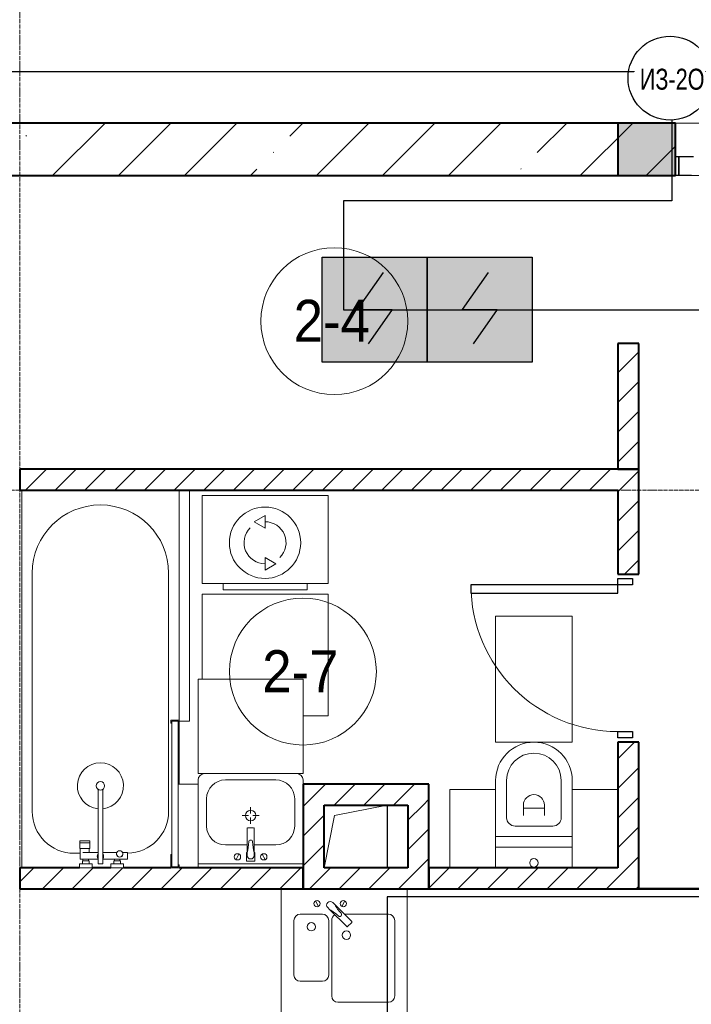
# Model space of a CAD drawing. Header units: millimetres. Extents: x -816133 to 919604, y 87941 to 147341.
# Tile 201 of 256: x 143186 to 146385, y 125283 to 129975. Entities that reach past the tile are written whole.
import ezdxf

# ---------------------------------------------------------------- set-up
doc = ezdxf.new("R2010")
doc.units = ezdxf.units.MM
doc.set_wipeout_variables(frame=1)
doc.linetypes.add('ADSK_Линия сетки', pattern=[25, 20, -2.5, 0, -2.5])
doc.linetypes.add('Линия сетки', pattern=[25, 20, -2.5, 0, -2.5])
for name, color, linetype, lineweight in [('A-000-M_MASS', 7, 'Continuous', 18), ('A-010-A_ROOM', 7, 'Continuous', 20), ('A-200-M_WALL', 7, 'Continuous', 18), ('A-200-M_WALL_EXT', 7, 'Continuous', 18), ('A-200-M_WALL_INT', 7, 'Continuous', 18), ('A-200-M_WALL_PAT', 7, 'Continuous', 40), ('A-325-M_DOOR', 7, 'Continuous', 18), ('A-325-M_DOOR__FRAME', 7, 'Continuous', 30), ('A-325-M_DOOR_OPENING', 7, 'Continuous', 18), ('A-700-M_FFE', 7, 'Continuous', 18), ('E-610-M_EPS', 7, 'Continuous', 18), ('M-520-M_DRAINAGE_FW', 7, 'Continuous', 18), ('Z-030-M_GRID', 7, 'Continuous', 9), ('СОУЭ', 1, 'Continuous', 30), ('СС-011-ПОЖ-СИГНАЛИЗАЦИЯ', 1, 'Continuous', 30), ('УГО АПС и АПЗ$0$_АПС_Оборудование', 1, 'Continuous', 30), ('УГО АПС и АПЗ$0$СС-011-ПОЖ-СИГНАЛИЗАЦИЯ', 1, 'Continuous', 30)]:
    doc.layers.add(name, color=color, linetype=linetype, lineweight=lineweight)
doc.layers.add('EI_HATCH_GALV', color=7, linetype='Continuous')
doc.styles.add('Arial Narrow', font='ARIALN.TTF', dxfattribs={"width": 0.9, "height": 600})
doc.styles.add('Arial_2', font='arial.ttf', dxfattribs={"width": 0.9, "height": 400})

# ---------------------------------------------------------------- blocks, each defined once
blk = doc.blocks.new('13эт')
at = {"layer": 'A-200-M_WALL_PAT', "lineweight": 18}
h = blk.add_hatch(color=9, dxfattribs=at)
h.paths.add_polyline_path([(422970.4, 129232.9), (422970.4, 129482.9), (422720.4, 129482.9), (422720.4, 129232.9)])
h.paths.add_polyline_path([(421620.4, 129232.9), (421620.4, 129482.9), (421345.4, 129482.9), (421345.4, 129232.9)])
at = {"layer": 'A-000-M_MASS', "color": 9}
for p, q in [((419995.4, 126182.9), (420245.4, 126232.9)), ((419945.7, 125934.4), (419995.4, 126182.9))]:
    blk.add_line(p, q, dxfattribs=at)
at = {"layer": 'A-000-M_MASS', "color": 9, "lineweight": 30}
blk.add_line((420245.4, 126232.9), (420245.4, 125932.9), dxfattribs=at)
at = {"layer": 'A-010-A_ROOM', "color": 9}
for centre in [(419994.5, 128538.8), (419844.7, 126868.9)]:
    blk.add_circle(centre, 350, dxfattribs=at)
at = {"layer": 'A-200-M_WALL', "color": 9, "lineweight": 40}
for p, q in [((421620.4, 129482.9), (421345.4, 129482.9)), ((421345.4, 129482.9), (421345.4, 129232.9)), ((421620.4, 129322.9), (421620.4, 129482.9)), ((421345.4, 129232.9), (421620.4, 129232.9)), ((421445.4, 125833.7), (421445.4, 125832.9)), ((421445.4, 125832.9), (421445.4, 125833.7))]:
    blk.add_line(p, q, dxfattribs=at)
at = {"layer": 'A-200-M_WALL_EXT', "color": 9, "lineweight": 40}
for p, q in [((421620.2, 129482.9), (416345.4, 129482.9)), ((421620.2, 129232.9), (421620.2, 129482.9)), ((416345.4, 129232.9), (421620.2, 129232.9))]:
    blk.add_line(p, q, dxfattribs=at)
at = {"layer": 'A-200-M_WALL_INT', "color": 9, "lineweight": 40}
for p, q in [((421445.4, 128432.9), (421345.4, 128432.9)), ((421345.4, 128432.9), (421345.4, 127832.9)), ((421445.4, 127832.9), (421445.4, 128432.9)), ((421345.4, 127832.9), (418495.4, 127832.9)), ((418495.4, 127832.9), (418495.4, 127732.9)), ((421445.4, 127832.9), (421345.4, 127832.9)), ((421345.4, 127832.9), (421445.4, 127832.9)), ((421445.4, 127332.9), (421445.4, 127832.9)), ((418495.4, 127732.9), (421345.4, 127732.9)), ((421345.4, 127732.9), (421345.4, 127332.9)), ((421345.4, 127332.9), (421445.4, 127332.9)), ((421445.4, 126532.9), (421345.4, 126532.9)), ((421345.4, 126532.9), (421345.4, 125932.9)), ((421445.4, 125932.9), (421445.4, 126532.9)), ((419945.4, 126332.9), (419845.4, 126332.9)), ((419845.4, 126332.9), (419845.4, 125932.9)), ((420445.4, 126332.9), (419945.4, 126332.9)), ((420445.4, 126232.9), (420445.4, 126332.9)), ((419945.4, 125932.9), (419945.4, 126232.9)), ((419945.4, 126232.9), (420345.4, 126232.9)), ((420345.4, 126232.9), (420345.4, 125932.9)), ((420445.4, 125932.9), (420445.4, 126232.9)), ((418780.1, 125932.9), (418495.4, 125932.9)), ((418495.4, 125932.9), (418495.4, 125832.9)), ((418929.9, 125932.9), (418839.9, 125932.9)), ((419214.9, 125932.9), (418989.6, 125932.9)), ((419845.4, 125932.9), (419254.9, 125932.9)), ((419845.4, 125832.9), (419845.4, 125932.9)), ((419845.4, 125932.9), (419845.4, 125832.9)), ((420345.4, 125932.9), (419945.4, 125932.9)), ((420445.4, 125832.9), (420445.4, 125932.9)), ((421345.4, 125932.9), (420445.4, 125932.9)), ((420445.4, 125932.9), (420445.4, 125832.9)), ((421445.4, 125833.7), (421445.4, 125932.9)), ((418495.4, 125832.9), (419845.4, 125832.9)), ((419845.4, 125832.9), (420445.4, 125832.9)), ((420445.4, 125832.9), (421445.4, 125832.9)), ((421895, 125833.7), (421445.4, 125833.7)), ((421445.4, 125832.9), (421895, 125832.9))]:
    blk.add_line(p, q, dxfattribs=at)
at = {"layer": 'A-200-M_WALL_PAT', "color": 9, "linetype": 'Continuous', "lineweight": 9}
for p, q in [((418651.9, 129232.9), (418901.9, 129482.9)), ((418966.2, 129232.9), (419216.2, 129482.9)), ((419280.5, 129232.9), (419530.5, 129482.9)), ((419782.3, 129420.4), (419844.8, 129482.9)), ((419909.2, 129232.9), (420159.2, 129482.9)), ((420223.5, 129232.9), (420473.5, 129482.9)), ((420537.8, 129232.9), (420787.8, 129482.9)), ((420961, 129341.8), (421102.1, 129482.9)), ((421166.4, 129232.9), (421416.4, 129482.9)), ((418525.1, 129420.4), (418527.5, 129422.8)), ((421480.7, 129232.9), (421620.2, 129372.4)), ((419703.7, 129341.8), (419706.1, 129344.2)), ((419594.8, 129232.9), (419625.2, 129263.3)), ((420882.4, 129263.3), (420884.8, 129265.6)), ((421345.4, 128291.9), (421445.4, 128391.9)), ((421345.4, 128150.5), (421445.4, 128250.5)), ((421345.4, 128009.1), (421445.4, 128109.1)), ((421345.4, 127867.6), (421445.4, 127967.6)), ((418523.7, 127732.9), (418623.7, 127832.9)), ((418665.1, 127732.9), (418765.1, 127832.9)), ((418806.5, 127732.9), (418906.5, 127832.9)), ((418948, 127732.9), (419048, 127832.9)), ((419089.4, 127732.9), (419189.4, 127832.9)), ((419230.8, 127732.9), (419330.8, 127832.9)), ((419372.2, 127732.9), (419472.2, 127832.9)), ((419513.7, 127732.9), (419613.7, 127832.9)), ((419655.1, 127732.9), (419755.1, 127832.9)), ((419796.5, 127732.9), (419896.5, 127832.9)), ((419937.9, 127732.9), (420037.9, 127832.9)), ((420079.3, 127732.9), (420179.3, 127832.9)), ((420220.8, 127732.9), (420320.8, 127832.9)), ((420362.2, 127732.9), (420462.2, 127832.9)), ((420503.6, 127732.9), (420603.6, 127832.9)), ((420645, 127732.9), (420745, 127832.9)), ((420786.4, 127732.9), (420886.4, 127832.9)), ((420927.9, 127732.9), (421027.9, 127832.9)), ((421069.3, 127732.9), (421169.3, 127832.9)), ((421210.7, 127732.9), (421310.7, 127832.9)), ((421345.4, 127726.2), (421445.4, 127826.2)), ((421345.4, 127584.8), (421445.4, 127684.8)), ((421345.4, 127443.4), (421445.4, 127543.4)), ((421376.4, 127332.9), (421445.4, 127401.9)), ((421345.4, 126453.4), (421424.9, 126532.9)), ((421345.4, 126312), (421445.4, 126412)), ((419845.4, 126226.2), (419945.4, 126326.2)), ((419945.4, 126326.2), (419952.1, 126332.9)), ((419993.6, 126232.9), (420093.6, 126332.9)), ((420135, 126232.9), (420235, 126332.9)), ((420276.4, 126232.9), (420376.4, 126332.9)), ((421345.4, 126170.6), (421445.4, 126270.6)), ((420345.4, 126160.5), (420417.8, 126232.9)), ((420417.8, 126232.9), (420445.4, 126260.5)), ((419845.4, 126084.8), (419945.4, 126184.8)), ((421345.4, 126029.2), (421445.4, 126129.2)), ((420345.4, 126019.1), (420445.4, 126119.1)), ((419845.4, 125943.4), (419945.4, 126043.4)), ((421390.6, 125932.9), (421445.4, 125987.7)), ((420400.7, 125932.9), (420445.4, 125977.7)), ((418495.4, 125866.2), (418562.2, 125932.9)), ((418603.6, 125832.9), (418703.6, 125932.9)), ((418745, 125832.9), (418845, 125932.9)), ((418886.4, 125832.9), (418986.4, 125932.9)), ((419027.9, 125832.9), (419127.9, 125932.9)), ((419169.3, 125832.9), (419269.3, 125932.9)), ((419310.7, 125832.9), (419410.7, 125932.9)), ((419452.1, 125832.9), (419552.1, 125932.9)), ((419593.6, 125832.9), (419693.6, 125932.9)), ((419735, 125832.9), (419835, 125932.9)), ((419876.4, 125832.9), (419976.4, 125932.9)), ((420017.8, 125832.9), (420117.8, 125932.9)), ((420159.2, 125832.9), (420259.2, 125932.9)), ((420300.7, 125832.9), (420400.7, 125932.9)), ((420445.4, 125836.3), (420542.1, 125932.9)), ((420583.5, 125832.9), (420683.5, 125932.9)), ((420724.9, 125832.9), (420824.9, 125932.9)), ((420866.3, 125832.9), (420966.3, 125932.9)), ((421007.8, 125832.9), (421107.8, 125932.9)), ((421149.2, 125832.9), (421249.2, 125932.9)), ((421290.6, 125832.9), (421390.6, 125932.9)), ((421432, 125832.9), (421445.4, 125846.3)), ((420442.1, 125832.9), (420445.4, 125836.3))]:
    blk.add_line(p, q, dxfattribs=at)
at = {"layer": 'A-325-M_DOOR', "color": 9, "lineweight": 30}
for p, q in [((421620.4, 129322.9), (421635.4, 129322.9)), ((421620.4, 129232.9), (421620.4, 129322.9)), ((421635.4, 129322.9), (421635.4, 129232.9)), ((421635.4, 129232.9), (421620.4, 129232.9)), ((421345.4, 127282.9), (421345.4, 127312.9)), ((421345.4, 127312.9), (421415.4, 127312.9)), ((421415.4, 127312.9), (421415.4, 127282.9)), ((421345.4, 127282.9), (420645.4, 127282.9)), ((421345.4, 127282.9), (420645.4, 127282.9)), ((420645.4, 127282.9), (420645.4, 127242.9)), ((421345.4, 127242.9), (421345.4, 127282.9)), ((421415.4, 127282.9), (421345.4, 127282.9)), ((420645.4, 127242.9), (421345.4, 127242.9)), ((421345.4, 126582.9), (421415.4, 126582.9)), ((421345.4, 126552.9), (421345.4, 126582.9)), ((421415.4, 126552.9), (421345.4, 126552.9)), ((421415.4, 126582.9), (421415.4, 126552.9))]:
    blk.add_line(p, q, dxfattribs=at)
at = {"layer": 'A-325-M_DOOR', "color": 9, "lineweight": 9}
blk.add_arc((421345.4, 127282.9), 700, 180, 270, dxfattribs=at)
at = {"layer": 'A-325-M_DOOR__FRAME', "color": 9}
for p, q in [((421635.4, 129232.9), (421635.4, 129322.9)), ((421635.4, 129322.9), (421705.4, 129322.9)), ((421695.4, 129232.9), (421635.4, 129232.9))]:
    blk.add_line(p, q, dxfattribs=at)
at = {"layer": 'A-325-M_DOOR_OPENING', "color": 9}
for p, q in [((421620.2, 129482.9), (422720.2, 129482.9)), ((421620.2, 129232.9), (422720.2, 129232.9))]:
    blk.add_line(p, q, dxfattribs=at)
at = {"layer": 'A-700-M_FFE', "color": 9, "lineweight": 9}
for p, q in [((419254.9, 127732.9), (419254.9, 126637.8)), ((419304.9, 126632.9), (419304.9, 127732.9)), ((419964.3, 127237.9), (419364.3, 127237.9)), ((419364.3, 127237.9), (419364.3, 126832.9)), ((419964.3, 126657.9), (419964.3, 127237.9)), ((421127.9, 127132.6), (420762.9, 127132.6)), ((420762.9, 127132.6), (420762.9, 126532.6)), ((421127.9, 126532.6), (421127.9, 127132.6)), ((419345.7, 126832.9), (419345.7, 126382.9)), ((419845.7, 126832.9), (419345.7, 126832.9)), ((419845.7, 126382.9), (419845.7, 126832.9)), ((419845.7, 126657.9), (419964.3, 126657.9)), ((419255, 126632.9), (419304.9, 126632.9)), ((420762.9, 126532.6), (421127.9, 126532.6)), ((419345.7, 126382.9), (419845.7, 126382.9)), ((419345.7, 126332.9), (419250, 126332.9)), ((419345.7, 125932.9), (419345.7, 126332.9)), ((420762.9, 126307.6), (420545.4, 126307.6)), ((420545.4, 126307.6), (420545.4, 125932.9)), ((421345.4, 126307.6), (421127.9, 126307.6)), ((419945.7, 125932.9), (419945.7, 126232.9))]:
    blk.add_line(p, q, dxfattribs=at)
at = {"layer": 'E-610-M_EPS', "color": 9}
for p, q in [((419964.3, 127707.9), (419364.3, 127707.9)), ((419364.3, 127707.9), (419364.3, 127287.9)), ((419964.3, 127287.9), (419964.3, 127707.9)), ((419664.3, 127612.9), (419612.4, 127582.9)), ((419612.4, 127582.9), (419664.3, 127552.9)), ((419664.3, 127552.9), (419664.3, 127612.9)), ((419664.3, 127412.9), (419664.3, 127352.9)), ((419716.3, 127382.9), (419664.3, 127412.9)), ((419664.3, 127352.9), (419716.3, 127382.9)), ((419364.3, 127287.9), (419964.3, 127287.9)), ((419464.3, 127287.9), (419464.3, 127257.9)), ((419464.3, 127257.9), (419864.3, 127257.9)), ((419864.3, 127257.9), (419864.3, 127287.9))]:
    blk.add_line(p, q, dxfattribs=at)
for radius, start, end in [(170, 0, 180), (100, 315, 90), (100, 135, 270), (170, 180, 0)]:
    blk.add_arc((419664.3, 127482.9), radius, start, end, dxfattribs=at)
at = {"layer": 'M-520-M_DRAINAGE_FW', "color": 9}
for p, q in [((418504.9, 125932.9), (418504.9, 127732.9)), ((418554.9, 127337.9), (418554.9, 126202.9)), ((419204.9, 126202.9), (419204.9, 127337.9)), ((419214.9, 126637.9), (419214.9, 126622.9)), ((419255, 126637.9), (419214.9, 126637.9)), ((419214.9, 126622.9), (419219.9, 126622.9)), ((419219.9, 126622.9), (419219.9, 126632.9)), ((419219.9, 126632.9), (419250, 126632.9)), ((419250, 126632.9), (419219.9, 126632.9)), ((419219.9, 126632.9), (419219.9, 125937.9)), ((419250, 126632.9), (419250, 126622.9)), ((419250, 125937.9), (419250, 126632.9)), ((419250, 126622.9), (419255, 126622.9)), ((419254.9, 126622.9), (419254.9, 126332.9)), ((419255, 126622.9), (419255, 126637.9)), ((419345.7, 126352.9), (419345.7, 126332.9)), ((419715.7, 126352.9), (419475.7, 126352.9)), ((419845.7, 126332.9), (419845.7, 126352.9)), ((420762.9, 126082.6), (420762.9, 126350.1)), ((420815.4, 126350.1), (420815.4, 126172.6)), ((421075.4, 126172.6), (421075.4, 126350.1)), ((421127.9, 126350.1), (421127.9, 126082.6)), ((418868.5, 125952.9), (418868.5, 126308)), ((418891.2, 126308), (418891.2, 125952.9)), ((419385.7, 126262.9), (419385.7, 126132.9)), ((419595.7, 126222.9), (419595.7, 126192.9)), ((419805.7, 126132.9), (419805.7, 126262.9)), ((420895.4, 126232.6), (420895.4, 126182.6)), ((420995.4, 126182.6), (420995.4, 126232.6)), ((419555.7, 126182.9), (419585.7, 126182.9)), ((419595.7, 126142.9), (419595.7, 126172.9)), ((419605.7, 126182.9), (419635.7, 126182.9)), ((420895.4, 126217.6), (420995.4, 126217.6)), ((420855.4, 126132.6), (421035.4, 126132.6)), ((419578.7, 126120.8), (419578.7, 126006)), ((419609.7, 126123.8), (419581.7, 126123.8)), ((419612.7, 126006), (419612.7, 126120.8)), ((421127.9, 126082.6), (420762.9, 126082.6)), ((420762.9, 126032.6), (420762.9, 126082.6)), ((420762.9, 126082.6), (421127.9, 126082.6)), ((421127.9, 126082.6), (421127.9, 126032.6)), ((418781.8, 126062), (418828.8, 126062)), ((418781.8, 126053), (418781.8, 126062)), ((418781.8, 126053), (418828.8, 126053)), ((418781.8, 126025.4), (418781.8, 126053)), ((418828.8, 126053), (418781.8, 126053)), ((418828.8, 126062), (418828.8, 126053)), ((418828.8, 126053), (418828.8, 126025.4)), ((419475.7, 126042.9), (419578.7, 126042.9)), ((419612.7, 126042.9), (419715.7, 126042.9)), ((420762.9, 126032.6), (421127.9, 126032.6)), ((420762.9, 125932.9), (420762.9, 126032.6)), ((421127.9, 126032.6), (420762.9, 126032.6)), ((421127.9, 126032.6), (421127.9, 125932.9)), ((418754.9, 126002.9), (418783.6, 126002.9)), ((418828.8, 126025.4), (418781.8, 126025.4)), ((418783.6, 126025.4), (418826.5, 126025.4)), ((418783.6, 125975), (418783.6, 126025.4)), ((418796.6, 126006.7), (418868.5, 126006.7)), ((418826.5, 126025.4), (418826.5, 126006.7)), ((418891.2, 126006.7), (418958.5, 126006.7)), ((418985.5, 126006.7), (419009, 126006.7)), ((419009, 126006.7), (419009, 125975)), ((419219.9, 125997.9), (419214.9, 125997.9)), ((419214.9, 125997.9), (419214.9, 125932.9)), ((419219.9, 125937.9), (419219.9, 125997.9)), ((419526, 125972.7), (419540.1, 125999.3)), ((419578.7, 126006), (419575.7, 126006)), ((419575.7, 126006), (419575.7, 125966)), ((419578.7, 126006), (419578.7, 125992.9)), ((419612.7, 125992.9), (419612.7, 126006)), ((419615.7, 126006), (419612.7, 126006)), ((419615.7, 125966), (419615.7, 126006)), ((419665.4, 125972.7), (419651.4, 125999.3)), ((418780.1, 125952.9), (418839.9, 125952.9)), ((418780.1, 125932.9), (418780.1, 125952.9)), ((418796.6, 125975), (418783.6, 125975)), ((418793.9, 125966.9), (418825.9, 125966.9)), ((418793.9, 125952.9), (418793.9, 125966.9)), ((418825.9, 125952.9), (418793.9, 125952.9)), ((418868.5, 125975), (418796.6, 125975)), ((418796.6, 125975), (418823.5, 125975)), ((418796.6, 125966.9), (418796.6, 125975)), ((418823.5, 125966.9), (418796.6, 125966.9)), ((418823.5, 125975), (418823.5, 125966.9)), ((418825.9, 125966.9), (418825.9, 125952.9)), ((418839.9, 125952.9), (418839.9, 125932.9)), ((418891.2, 125952.9), (418868.5, 125952.9)), ((419009, 125975), (418891.2, 125975)), ((418929.9, 125932.9), (418929.9, 125952.9)), ((418929.9, 125952.9), (418989.6, 125952.9)), ((418943.9, 125952.9), (418943.9, 125966.9)), ((418943.9, 125966.9), (418975.9, 125966.9)), ((418975.9, 125952.9), (418943.9, 125952.9)), ((418946.3, 125966.9), (418946.3, 125975)), ((418946.3, 125975), (418973.2, 125975)), ((418973.2, 125966.9), (418946.3, 125966.9)), ((418973.2, 125975), (418973.2, 125966.9)), ((418975.9, 125966.9), (418975.9, 125952.9)), ((418989.6, 125952.9), (418989.6, 125932.9)), ((419250, 125937.9), (419219.9, 125937.9)), ((419219.9, 125937.9), (419250, 125937.9)), ((419254.9, 125947.9), (419250, 125947.9)), ((419250, 125947.9), (419250, 125937.9)), ((419254.9, 125932.9), (419254.9, 125947.9)), ((419845.7, 125952.9), (419345.7, 125952.9)), ((419575.7, 125966), (419615.7, 125966)), ((418839.9, 125932.9), (418780.1, 125932.9)), ((418989.6, 125932.9), (418929.9, 125932.9)), ((419214.9, 125932.9), (419254.9, 125932.9)), ((419741.9, 125832.9), (419741.9, 125232.9)), ((419741.9, 125832.9), (419741.9, 125232.9)), ((420341.9, 125232.9), (420341.9, 125832.9)), ((419905.2, 125776.2), (419919.3, 125749.7)), ((419996.2, 125758.8), (419986.9, 125768)), ((420077.4, 125677.6), (419996.2, 125758.8)), ((420044.6, 125776.2), (420030.5, 125749.7)), ((419937.9, 125712.9), (419831.9, 125712.9)), ((419962.9, 125744), (419972.1, 125734.7)), ((419972.1, 125734.7), (420053.3, 125653.5)), ((420251.9, 125712.9), (420042, 125712.9)), ((419801.9, 125682.9), (419801.9, 125422.9)), ((419967.9, 125422.9), (419967.9, 125682.9)), ((419981.9, 125682.9), (419981.9, 125322.9)), ((420057.6, 125653.5), (420077.4, 125673.3)), ((420281.9, 125322.9), (420281.9, 125682.9)), ((419831.9, 125392.9), (419937.9, 125392.9)), ((420011.9, 125292.9), (420251.9, 125292.9))]:
    blk.add_line(p, q, dxfattribs=at)
for centre, radius, start, end in [((418879.9, 127337.9), 325, 0, 180), ((420945.4, 126350.1), 182.5, 0, 180), ((420945.4, 126350.1), 130, 0, 180), ((418879.9, 126324.5), 110, 275.916, 264.084), ((419375.7, 126352.9), 30, 90, 180), ((419815.7, 126352.9), 30, 0, 90), ((418879.9, 126324.5), 20, 0, 180), ((418879.9, 126324.5), 20, 180, 0), ((419475.7, 126262.9), 90, 90, 180), ((419715.7, 126262.9), 90, 0, 90), ((418879.9, 126324.5), 20, 235.4667, 304.5333), ((420945.4, 126232.6), 50, 0, 180), ((418754.9, 126202.9), 200, 180, 270), ((419004.9, 126202.9), 200, 271.1857, 0), ((419595.7, 126182.9), 25, 0, 180), ((419595.7, 126182.9), 25, 180, 0), ((420855.4, 126172.6), 40, 180, 270), ((421035.4, 126172.6), 40, 270, 0), ((419475.7, 126132.9), 90, 180, 270), ((419715.7, 126132.9), 90, 270, 0), ((419581.7, 126120.8), 3, 90, 180), ((419581.7, 126120.8), 3, 105, 165), ((419609.7, 126120.8), 3, 0, 90), ((419609.7, 126120.8), 3, 15, 75), ((419378.1, 126062.8), 208.5, 344.1823, 358.4054), ((419595.7, 126057), 9.19, 0, 180), ((419813.3, 126062.8), 208.5, 181.5946, 195.8177), ((418879.9, 125989), 15.5, 137.0093, 222.9907), ((418879.9, 125989), 15.5, 317.0093, 42.9907), ((418972, 126000.1), 15, 0, 180), ((418972, 126000.1), 15, 154.0483, 25.9517), ((418972, 126000.1), 15, 180, 0), ((419533, 125986), 15, 0, 180), ((419533, 125986), 15, 180, 0), ((419595.7, 125992.9), 17, 180, 0), ((419658.4, 125986), 15, 0, 180), ((419658.4, 125986), 15, 180, 0), ((420945.4, 125957.6), 20, 0, 180), ((420945.4, 125957.6), 20, 180, 0), ((419912.2, 125762.9), 15, 0, 180), ((419912.2, 125762.9), 15, 180, 0), ((419974.9, 125756), 17, 45, 225), ((420178.2, 125860.4), 208.5, 209.1823, 223.4054), ((420037.6, 125762.9), 15, 0, 180), ((420037.6, 125762.9), 15, 180, 0), ((419831.9, 125682.9), 30, 90, 180), ((419937.9, 125682.9), 30, 0, 90), ((419870.4, 125552.7), 208.5, 46.5946, 60.8177), ((420011.9, 125682.9), 30, 118.5511, 180), ((420020.2, 125710.7), 9.19, 225, 45), ((420251.9, 125682.9), 30, 0, 90), ((419884.9, 125652.9), 20, 0, 180), ((420075.2, 125675.5), 3, 315, 45), ((420075.2, 125675.5), 3, 315, 45), ((419884.9, 125652.9), 20, 180, 0), ((420051.9, 125612.9), 20, 0, 180), ((420051.9, 125612.9), 20, 180, 0), ((420055.4, 125655.7), 3, 225, 315), ((420055.4, 125655.7), 3, 225, 315), ((419831.9, 125422.9), 30, 180, 270), ((419937.9, 125422.9), 30, 270, 0), ((420011.9, 125322.9), 30, 180, 270), ((420251.9, 125322.9), 30, 270, 0)]:
    blk.add_arc(centre, radius, start, end, dxfattribs=at)
at = {"layer": 'Z-030-M_GRID', "color": 9, "linetype": 'Линия сетки'}
blk.add_line((418495.4, 117558.7), (418495.4, 138582.9), dxfattribs=at)
at = {"layer": 'Z-030-M_GRID', "color": 9, "linetype": 'ADSK_Линия сетки'}
blk.add_line((443695.4, 127732.9), (399384.3, 127732.9), dxfattribs=at)
at = {"layer": 'A-010-A_ROOM', "color": 9, "style": 'Arial_2', "width": 0.9}
for s, p in [('2-4', (419800.6, 128440.6)), ('2-7', (419650.8, 126770.6))]:
    blk.add_text(s, height=200, dxfattribs=at).set_placement(p)
blk = doc.blocks.new('ИП 212-64 прот.R3')
at = {"layer": 'EI_HATCH_GALV', "lineweight": 30, "true_color": 0xffffff}
h = blk.add_hatch(color=7, dxfattribs=at)
h.dxf.hatch_style = 1
h.paths.add_polyline_path([(-2.5, 2.5), (2.5, 2.5), (2.5, -2.5), (-2.5, -2.5)])
at = {"color": 1, "linetype": 'ByBlock', "lineweight": -2}
for p, q in [((0.397, 1.766), (-0.83, 0)), ((-0.83, 0), (0.829, 0)), ((0.829, 0), (-0.306, -1.637))]:
    blk.add_line(p, q, dxfattribs=at)
at = {"color": 1, "linetype": 'ByBlock', "lineweight": -2, "ltscale": 0.1}
blk.add_lwpolyline([(-2.5, 2.5), (2.5, 2.5), (2.5, -2.5), (-2.5, -2.5)], close=True, dxfattribs=at)
blk = doc.blocks.new('УГО АПС и АПЗ$0$A$C0ED213A1')
blk.add_wipeout([(-199.9, -0.4), (0.1, -200.4), (200.1, -0.4), (0.1, 199.6)])
blk.add_circle((0.1, -0.4), 200)
at = {"layer": 'УГО АПС и АПЗ$0$СС-011-ПОЖ-СИГНАЛИЗАЦИЯ', "color": 1, "style": 'Arial Narrow', "width": 0.9}
blk.add_text('ИЗ-2О', height=100, dxfattribs=at).set_placement((-143.7, -55.5))

msp = doc.modelspace()

# ---------------------------------------------------------------- linework, layer by layer
at = {"layer": 'СС-011-ПОЖ-СИГНАЛИЗАЦИЯ'}
msp.add_lwpolyline([(148693.2, 129726.8), (139447.6, 129726.8), (139447.6, 129167.8), (138932.4, 129167.8), (138932.4, 129666.1), (132699.5, 129666.1), (132699.5, 130353.3), (133226.3, 130353.3), (133226.3, 130898.6), (138632.2, 130898.6), (138632.2, 130330.2), (139143.1, 130330.2), (139143.1, 130898.6), (145106.1, 130898.6), (145106.1, 130315.6), (145616.8, 130315.6), (145616.8, 130892.5), (149162.8, 130892.5)], dxfattribs=at)
at = {"layer": 'СС-011-ПОЖ-СИГНАЛИЗАЦИЯ', "ltscale": 100}
msp.add_lwpolyline([(146292.8, 129495.6), (146292.8, 129112), (144728.9, 129112), (144728.9, 128593.4), (146892.4, 128593.4), (146892.4, 125795.6), (144936.4, 125795.6), (144936.4, 122795.8), (148220.1, 122795.8), (148220.1, 125563.6), (150715, 125563.6), (150715, 123443.4), (151825.6, 123443.4)], dxfattribs=at)

# ---------------------------------------------------------------- block references
at = {"layer": 'СОУЭ', "color": 6, "xscale": 100, "yscale": 100, "zscale": 100}
for p in [(144877.3, 128593.8), (145377.3, 128593.8)]:
    msp.add_blockref('ИП 212-64 прот.R3', p, dxfattribs=at)
at = {"layer": 'СС-011-ПОЖ-СИГНАЛИЗАЦИЯ', "color": 9, "lineweight": 30}
msp.add_blockref('13эт', (-275309.7, 0), dxfattribs=at)

# ---------------------------------------------------------------- next in the draw order: block references
at = {"layer": 'УГО АПС и АПЗ$0$_АПС_Оборудование'}
msp.add_blockref('УГО АПС и АПЗ$0$A$C0ED213A1', (146284, 129697.4), dxfattribs=at)

doc.saveas('drawing.dxf')
